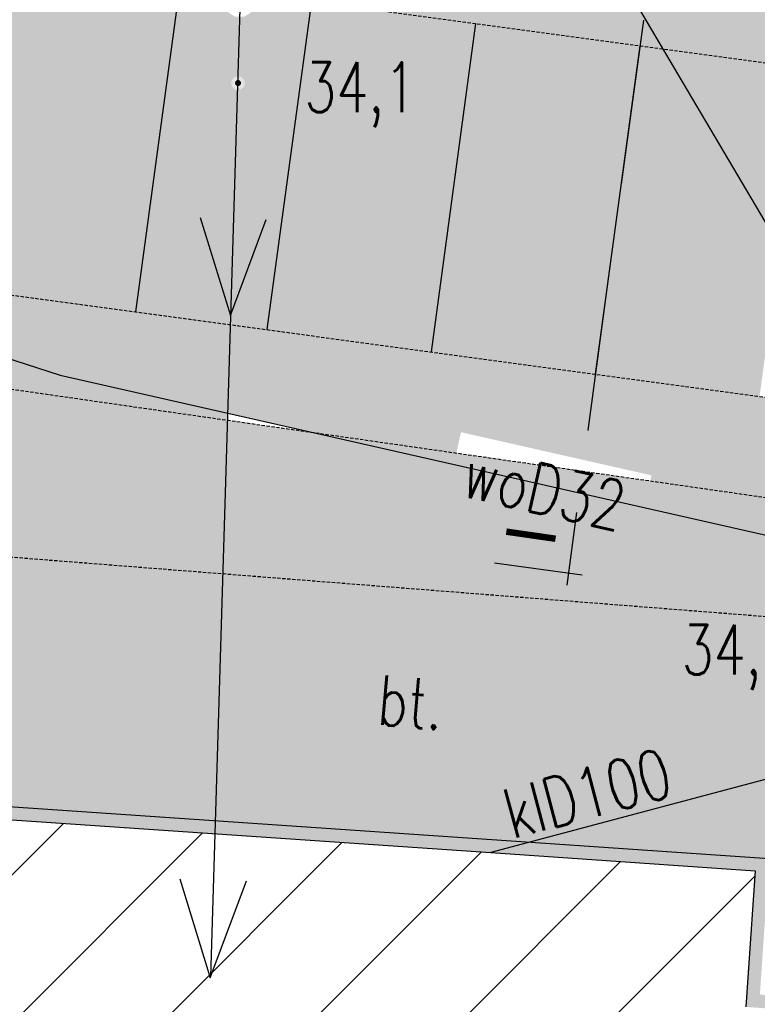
# Model space of a CAD drawing. Header units: inches. Extents: x 6268 to 12323, y 5221 to 42059.
# Tile 28 of 98: x 8872 to 9094, y 6962 to 7259. Entities that reach past the tile are written whole.
import ezdxf
from ezdxf.enums import TextEntityAlignment as Align

# ---------------------------------------------------------------- set-up
doc = ezdxf.new("R2010")
doc.units = ezdxf.units.IN
doc.header["$MEASUREMENT"] = 0
doc.linetypes.add('2', pattern=[1.5, 1, -0.5])
doc.linetypes.add('424', pattern=[1.5, 1, -0.5])
doc.layers.get('Defpoints').update_dxf_attribs({"lineweight": 9})
for name, color, linetype in [('218-kontur_uzytku_gruntowego', 7, 'Continuous'), ('312-budynek_ewidencyjny', 7, 'Continuous'), ('obszar_utwardzony', 7, 'Continuous'), ('obszar_utwardzony-Atr17', 7, 'Continuous'), ('pikieta_sztuczna-Atr2', 7, 'Continuous'), ('przewod_elektroenergetyczny_nis', 7, 'Continuous'), ('przewod_kanalizacyjny', 7, 'Continuous'), ('przewod_kanalizacyjny-Atr1', 7, 'Continuous'), ('przewod_wodociagowy', 7, 'Continuous'), ('przewod_wodociagowy-Atr1', 7, 'Continuous')]:
    doc.layers.add(name, color=color, linetype=linetype)
doc.styles.add('arial', font='arial.ttf', dxfattribs={"height": 1.7})
doc.styles.get("Standard").update_dxf_attribs({"font": 'txt.shx'})
doc.styles.add('STYL_ARIAL', font='simplex', dxfattribs={"width": 0.75, "oblique": 0.1})
doc.dimstyles.new('ISO-25', dxfattribs={"dimtxt": 13, "dimasz": 7, "dimexe": 1, "dimexo": 90, "dimgap": 2.5, "dimtad": 1, "dimdec": 0, "dimtxsty": 'Standard', "dimblk": 'ARCHTICK', "dimcen": 2.5, "dimdle": 8, "dimadec": 0, "dimazin": 0, "dimtfac": 1, "dimtdec": 0, "dimtmove": 1, "dimatfit": 3, "dimldrblk": 'ARCHTICK', "dimfxl": 2, "dimfxlon": 1, "dimarcsym": 0})

# ---------------------------------------------------------------- blocks, each defined once
blk = doc.blocks.new('801')
at = {"linetype": 'Continuous', "lineweight": 13}
h = blk.add_hatch(color=0, dxfattribs=at)
edge = h.paths.add_edge_path()
edge.add_arc((0, 0), 0.045, 0, 360)
blk = doc.blocks.new('_Oblique')
at = {"color": 0, "linetype": 'ByBlock', "lineweight": -2}
blk.add_line((-0.5, -0.5), (0.5, 0.5), dxfattribs=at)
blk = doc.blocks.new('*D1510')
at = {"color": 0, "lineweight": -2}
blk.add_line((8405.733862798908, 7092.220071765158), (8426.399618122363, 7244.535811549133), dxfattribs=at)
at = {"layer": 'Defpoints', "color": 0}
for p in [(8425.324055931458, 7236.608443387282), (9116.463000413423, 7142.836727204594), (9097.948369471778, 7006.375723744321)]:
    blk.add_point(p, dxfattribs=at)
at = {"color": 0, "lineweight": -2, "xscale": 15, "yscale": 15, "zscale": 15}
for p, rotation in [((8425.324055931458, 7236.608443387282), 82.27345600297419), ((8406.809424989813, 7100.147439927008), 262.2734560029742)]:
    blk.add_blockref('_Oblique', p, dxfattribs=dict(at, rotation=rotation))
at = {"color": 0, "insert": (8402.028692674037, 7170.282583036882), "char_height": 20, "attachment_point": 5, "rotation": 82.27345600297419}
blk.add_mtext('6,9', dxfattribs=at)
blk = doc.blocks.new('_ArchTick')
at = {"color": 0, "linetype": 'ByBlock', "const_width": 0.15}
blk.add_lwpolyline([(-0.5, -0.5), (0.5, 0.5)], dxfattribs=at)

msp = doc.modelspace()

# ---------------------------------------------------------------- hatches: boundary and pattern name
at = {"transparency": 33554585}
h = msp.add_hatch(color=6, dxfattribs=at)
h.set_gradient(color1=(248, 246, 176), color2=(248, 246, 176))
edge = h.paths.add_edge_path()
edge.add_arc((8859.2190480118, 7399.981647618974), 5.000000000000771, 174.8630249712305, 267.68957020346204, ccw=False)
edge.add_line((8854.239130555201, 7400.429332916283), (8782.276554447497, 7410.180359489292))
edge.add_line((8782.276554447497, 7410.180359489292), (8770.36014929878, 7322.35110738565))
edge.add_arc((8781.117015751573, 7283.824625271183), 39.99999999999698, -2.6147972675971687e-12, 105.6001094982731, ccw=False)
edge.add_line((8821.117015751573, 7283.824625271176), (8854.350597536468, 7279.315589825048))
edge.add_line((8854.350597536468, 7279.315589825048), (8859.017479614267, 7394.985712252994))
edge = h.paths.add_edge_path()
edge.add_line((8943.351056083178, 7388.339726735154), (8864.138370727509, 7399.087072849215))
edge.add_arc((8859.2190480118, 7399.981647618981), 5.000000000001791, 267.68957020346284, 349.69343467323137, ccw=False)
edge.add_line((8859.017479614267, 7394.985712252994), (8854.350597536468, 7279.315589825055))
edge.add_line((8854.350597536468, 7279.315589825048), (8934.678302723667, 7268.416961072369))
edge.add_line((8934.678302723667, 7268.416961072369), (8935.483048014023, 7269.34564761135))
edge.add_line((8935.483048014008, 7269.34564761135), (8938.54808751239, 7270.245662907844))
edge.add_line((8938.54808751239, 7270.245662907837), (8943.351056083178, 7388.339726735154))
h.paths.add_polyline_path([(9014.419048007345, 7337.981647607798), (9010.181116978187, 7345.044866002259), (8972.219048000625, 7350.181647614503), (8976.768196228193, 7383.805786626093), (8943.351056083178, 7388.339726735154), (8938.53956584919, 7270.036134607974), (8940.891048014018, 7269.34564761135), (8942.63076242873, 7267.337994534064), (9066.061735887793, 7250.591240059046)])
edge = h.paths.add_edge_path()
edge.add_line((9105.61234583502, 7366.324588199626), (9037.365269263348, 7375.584152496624))
edge.add_line((9037.365269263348, 7375.584152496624), (9032.819048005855, 7341.98164761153))
edge.add_line((9032.81904800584, 7341.981647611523), (9010.181116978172, 7345.044866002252))
edge.add_line((9010.181116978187, 7345.044866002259), (9014.419048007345, 7337.981647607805))
edge.add_line((9014.41904800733, 7337.981647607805), (9066.061735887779, 7250.591240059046))
edge.add_line((9066.061735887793, 7250.591240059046), (9374.174630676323, 7208.787381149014))
edge.add_arc((9374.87504801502, 7208.073647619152), 1.000000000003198, 30.086415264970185, 134.4604967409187, ccw=False)
edge.add_line((9375.740318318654, 7208.574953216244), (9455.306468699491, 7197.779649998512))
edge.add_line((9455.306468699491, 7197.779649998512), (9440.075534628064, 7085.520942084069))
edge.add_line((9440.07553462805, 7085.520942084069), (9459.027289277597, 7084.141117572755))
edge.add_line((9459.027289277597, 7084.141117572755), (9586.504141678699, 7284.661323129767))
edge.add_line((9586.504141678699, 7284.66132312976), (9586.617340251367, 7301.0632334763))
edge.add_line((9586.617340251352, 7301.0632334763), (9499.173493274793, 7312.406568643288))
edge.add_arc((9499.039048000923, 7311.415647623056), 1.000000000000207, 0, 82.27345600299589, ccw=False)
edge.add_arc((9499.039048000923, 7311.415647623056), 1, -180, 0, ccw=False)
edge.add_arc((9499.039048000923, 7311.415647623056), 1, 82.27345600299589, 180, ccw=False)
edge.add_line((9499.173493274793, 7312.406568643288), (9106.778720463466, 7365.964775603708))
edge.add_arc((9106.429048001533, 7366.901647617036), 0.9999999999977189, 215.2439823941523, 290.46728273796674, ccw=False)
edge = h.paths.add_edge_path(flags=0)
edge.add_arc((9058.119048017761, 7307.041647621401), 0.2000000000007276, 0, 360)
edge = h.paths.add_edge_path(flags=0)
edge.add_arc((9058.119048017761, 7307.041647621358), 0.5999999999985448, 0, 360)
edge = h.paths.add_edge_path(flags=0)
edge.add_arc((9058.119048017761, 7307.041647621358), 1, 0, 360)
edge = h.paths.add_edge_path(flags=16)
edge.add_arc((9058.119048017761, 7307.041647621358), 1.400000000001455, 0, 360)
edge = h.paths.add_edge_path(flags=16)
edge.add_arc((9058.119048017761, 7307.041647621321), 1.799999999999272, 0, 360)
edge = h.paths.add_edge_path(flags=0)
edge.add_arc((9259.059048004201, 7229.841647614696), 0.2000000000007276, 0, 360)
edge = h.paths.add_edge_path(flags=0)
edge.add_arc((9259.059048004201, 7229.841647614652), 0.5999999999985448, 0, 360)
edge = h.paths.add_edge_path(flags=0)
edge.add_arc((9259.059048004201, 7229.841647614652), 1, 0, 360)
edge = h.paths.add_edge_path(flags=16)
edge.add_arc((9259.059048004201, 7229.841647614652), 1.400000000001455, 0, 360)
edge = h.paths.add_edge_path(flags=16)
edge.add_arc((9259.059048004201, 7229.841647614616), 1.799999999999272, 0, 360)
edge = h.paths.add_edge_path(flags=0)
edge.add_arc((9322.899048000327, 7236.661647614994), 0.2000000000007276, 0, 360)
edge = h.paths.add_edge_path(flags=0)
edge.add_arc((9322.899048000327, 7236.66164761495), 0.5999999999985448, 0, 360)
edge = h.paths.add_edge_path(flags=0)
edge.add_arc((9322.899048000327, 7236.66164761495), 1, 0, 360)
edge = h.paths.add_edge_path(flags=16)
edge.add_arc((9322.899048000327, 7236.66164761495), 1.400000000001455, 0, 360)
edge = h.paths.add_edge_path(flags=16)
edge.add_arc((9322.899048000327, 7236.661647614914), 1.799999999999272, 0, 360)
edge = h.paths.add_edge_path(flags=16)
edge.add_arc((9449.97904800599, 7120.301647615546), 1, 0, 360)
edge = h.paths.add_edge_path(flags=0)
edge.add_arc((9563.979048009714, 7285.601647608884), 0.2000000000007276, 0, 360)
edge = h.paths.add_edge_path(flags=0)
edge.add_arc((9563.979048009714, 7285.601647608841), 0.5999999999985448, 0, 360)
edge = h.paths.add_edge_path(flags=0)
edge.add_arc((9563.979048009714, 7285.601647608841), 1, 0, 360)
edge = h.paths.add_edge_path(flags=16)
edge.add_arc((9563.979048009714, 7285.601647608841), 1.400000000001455, 0, 360)
edge = h.paths.add_edge_path(flags=16)
edge.add_arc((9563.979048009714, 7285.601647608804), 1.799999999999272, 0, 360)
edge = h.paths.add_edge_path()
edge.add_line((9586.419048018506, 7215.581647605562), (9586.579508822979, 7295.581647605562))
edge.add_line((9586.579508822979, 7295.581647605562), (9590.641485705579, 7291.169336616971))
edge.add_line((9590.641485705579, 7291.169336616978), (9459.027289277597, 7084.141117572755))
edge.add_line((9459.027289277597, 7084.141117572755), (9463.980838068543, 7083.426655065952))
edge.add_line((9463.980838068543, 7083.426655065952), (9463.793705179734, 7080.709377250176))
edge.add_line((9463.79370517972, 7080.709377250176), (9528.579048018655, 7075.301647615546))
edge.add_line((9528.579048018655, 7075.301647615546), (9517.997100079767, 6936.179621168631))
edge.add_line((9517.997100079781, 6936.179621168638), (9583.592379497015, 6931.69803767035))
edge.add_line((9583.592379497, 6931.69803767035), (9583.985823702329, 6937.456734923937))
edge.add_line((9583.985823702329, 6937.456734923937), (9584.563986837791, 7003.542533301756))
edge.add_line((9584.563986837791, 7003.542533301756), (9585.516797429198, 7112.451671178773))
edge.add_arc((9582.667048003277, 7114.483647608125), 3.499999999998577, 180, 324.5097299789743, ccw=False)
edge.add_arc((9582.667048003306, 7114.483647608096), 3.500000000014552, 34.4877713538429, 179.9999999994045, ccw=False)
edge.add_line((9585.551912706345, 7116.465453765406), (9586.419048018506, 7215.58164760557))
edge = h.paths.add_edge_path(flags=0)
edge.add_arc((9584.679048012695, 7215.781647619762), 0.2000000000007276, 0, 360)
edge = h.paths.add_edge_path(flags=0)
edge.add_arc((9584.679048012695, 7215.781647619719), 0.5999999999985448, 0, 360)
edge = h.paths.add_edge_path(flags=16)
edge.add_arc((9584.679048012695, 7215.781647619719), 1, 0, 360)
edge = h.paths.add_edge_path(flags=16)
edge.add_arc((9584.679048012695, 7215.781647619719), 1.400000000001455, 0, 360)
edge = h.paths.add_edge_path(flags=17)
edge.add_arc((9584.679048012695, 7215.781647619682), 1.799999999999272, 0, 360)
edge = h.paths.add_edge_path(flags=0)
edge.add_arc((9580.779048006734, 7019.341647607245), 0.2000000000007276, 0, 360)
edge = h.paths.add_edge_path(flags=0)
edge.add_arc((9580.779048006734, 7019.341647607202), 0.5999999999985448, 0, 360)
edge = h.paths.add_edge_path(flags=0)
edge.add_arc((9580.779048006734, 7019.341647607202), 1, 0, 360)
edge = h.paths.add_edge_path(flags=16)
edge.add_arc((9580.779048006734, 7019.341647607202), 1.400000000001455, 0, 360)
edge = h.paths.add_edge_path(flags=16)
edge.add_arc((9580.779048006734, 7019.341647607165), 1.799999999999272, 0, 360)
edge = h.paths.add_edge_path(flags=16)
edge.add_arc((9579.141048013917, 6964.527647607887), 3.5, 0, 360)
edge = h.paths.add_edge_path(flags=16)
edge.add_arc((9579.141048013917, 6964.527647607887), 3.150000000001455, 0, 360)
edge = h.paths.add_edge_path(flags=0)
edge.add_arc((9579.141048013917, 6964.527647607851), 2.799999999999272, 0, 360)
edge = h.paths.add_edge_path(flags=0)
edge.add_arc((9579.141048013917, 6964.527647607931), 2.450000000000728, 0, 360)
edge = h.paths.add_edge_path(flags=0)
edge.add_arc((9579.141048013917, 6964.527647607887), 2.099999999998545, 0, 360)
edge = h.paths.add_edge_path(flags=0)
edge.add_arc((9579.141048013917, 6964.527647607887), 1.75, 0, 360)
edge = h.paths.add_edge_path(flags=0)
edge.add_arc((9579.141048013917, 6964.527647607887), 1.400000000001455, 0, 360)
edge = h.paths.add_edge_path(flags=0)
edge.add_arc((9579.141048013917, 6964.527647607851), 1.049999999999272, 0, 360)
edge = h.paths.add_edge_path(flags=0)
edge.add_arc((9579.141048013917, 6964.527647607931), 0.7000000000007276, 0, 360)
h.paths.add_polyline_path([(9528.579048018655, 7075.301647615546), (9463.79370517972, 7080.709377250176), (9459.157386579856, 7013.387348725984), (9458.537831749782, 7004.957961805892), (9488.186270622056, 7002.349231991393), (9487.694279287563, 6995.148136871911), (9484.341555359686, 6946.075557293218), (9486.548979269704, 6938.32821144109), (9517.997100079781, 6936.179621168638)])
h.paths.add_polyline_path([(8821.573286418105, 7314.911161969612), (8834.33008196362, 7315.47046612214), (8850.463524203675, 7315.91288570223), (8809.668646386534, 7314.633788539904)], flags=16)
h.paths.add_polyline_path([(8868.078762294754, 7267.648219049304), (8906.471619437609, 7267.648219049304), (8906.471619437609, 7294.433933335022), (8868.078762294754, 7294.433933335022)])
h.paths.add_polyline_path([(8994.3749469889, 7334.313920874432), (9021.361963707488, 7288.657728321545), (9040.731257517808, 7300.106765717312), (9013.74424079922, 7345.762958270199)], flags=16)
h.paths.add_polyline_path([(9308.549185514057, 7235.512332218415), (9321.371190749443, 7272.268690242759), (9293.04519007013, 7282.149868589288), (9280.223184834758, 7245.393510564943)], flags=16)
h.paths.add_polyline_path([(9061.054762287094, 7284.670219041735), (9104.26904800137, 7284.670219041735), (9104.26904800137, 7311.455933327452), (9061.054762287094, 7311.455933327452)], flags=16)
h.paths.add_polyline_path([(9211.586762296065, 7236.822219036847), (9254.80104801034, 7236.822219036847), (9254.80104801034, 7263.607933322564), (9211.586762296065, 7263.607933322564)], flags=16)
h.paths.add_polyline_path([(9326.94076229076, 7231.58421904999), (9365.333619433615, 7231.58421904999), (9365.333619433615, 7258.369933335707), (9326.94076229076, 7258.369933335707)], flags=16)
h.paths.add_polyline_path([(9519.996762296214, 7256.022219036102), (9563.21104801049, 7256.022219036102), (9563.21104801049, 7282.807933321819), (9519.996762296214, 7282.807933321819)], flags=16)
h.paths.add_polyline_path([(9429.27276229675, 7143.942219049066), (9472.487048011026, 7143.942219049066), (9472.487048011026, 7170.727933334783), (9429.27276229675, 7170.727933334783)], flags=17)
h.paths.add_polyline_path([(9527.775002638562, 7172.097356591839), (9547.31909485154, 7202.839335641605), (9528.331401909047, 7214.910686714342), (9508.787309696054, 7184.168707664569)], flags=16)
h.paths.add_polyline_path([(9504.580762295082, 7076.698219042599), (9555.830762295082, 7076.698219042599), (9555.830762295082, 7103.483933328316), (9504.580762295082, 7103.483933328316)], flags=16)
h.paths.add_polyline_path([(9529.210762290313, 7000.118219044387), (9572.425048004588, 7000.118219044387), (9572.425048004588, 7026.903933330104), (9529.210762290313, 7026.903933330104)], flags=16)
h = msp.add_hatch(color=1, dxfattribs=at)
h.set_gradient(color1=(228, 162, 119), color2=(228, 162, 119))
h.paths.add_polyline_path([(8854.350597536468, 7279.315589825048), (8821.117015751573, 7283.824625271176), (8807.672488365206, 7184.732523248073), (8850.30115065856, 7178.948790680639)])
h.paths.add_polyline_path([(8870.663066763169, 7277.102361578), (8854.350597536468, 7279.315589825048), (8850.30115065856, 7178.948790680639), (8857.218539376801, 7178.010259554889)])
h.paths.add_polyline_path([(8920.20911777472, 7270.380097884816), (8870.663066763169, 7277.102361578), (8857.218539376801, 7178.010259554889), (8906.764590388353, 7171.287995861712)])
h.paths.add_polyline_path([(8911.67904801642, 7265.401647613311, -1), (8915.67904801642, 7265.401647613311, -1)], flags=16)
h.paths.add_polyline_path([(8911.879048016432, 7265.401647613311, -1), (8915.479048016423, 7265.401647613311, -1)], flags=0)
h.paths.add_polyline_path([(8912.079048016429, 7265.401647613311, -1), (8915.279048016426, 7265.401647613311, -1)], flags=0)
h.paths.add_polyline_path([(8912.279048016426, 7265.401647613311, -1), (8915.079048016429, 7265.401647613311, -1)], flags=0)
h.paths.add_polyline_path([(8912.479048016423, 7265.401647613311, -1), (8914.879048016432, 7265.401647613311, -1)], flags=0)
h.paths.add_polyline_path([(8912.67904801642, 7265.401647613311, -1), (8914.67904801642, 7265.401647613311, -1)], flags=0)
h.paths.add_polyline_path([(8912.879048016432, 7265.401647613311, -1), (8914.479048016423, 7265.401647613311, -1)], flags=0)
h.paths.add_polyline_path([(8913.079048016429, 7265.401647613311, -1), (8914.279048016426, 7265.401647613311, -1)], flags=0)
h.paths.add_polyline_path([(8913.279048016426, 7265.401647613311, -1), (8914.079048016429, 7265.401647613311, -1)], flags=0)
h.paths.add_polyline_path([(8913.479048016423, 7265.401647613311, -1), (8913.879048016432, 7265.401647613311, -1)], flags=0)
h.paths.add_polyline_path([(9009.392009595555, 7258.280023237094), (8959.84595858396, 7265.002286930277), (8946.401431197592, 7165.910184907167), (8995.947482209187, 7159.187921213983)])
h.paths.add_polyline_path([(9058.938060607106, 7251.557759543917), (9009.392009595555, 7258.280023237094), (8995.947482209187, 7159.187921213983), (9045.493533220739, 7152.465657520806)])
h.paths.add_polyline_path([(9066.061735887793, 7250.591240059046), (9058.938060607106, 7251.557759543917), (9045.493533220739, 7152.465657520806), (9095.039584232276, 7145.74339382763), (9101.197953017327, 7191.133290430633)])
h.paths.add_polyline_path([(9158.030162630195, 7238.113232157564), (9108.484111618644, 7244.835495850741), (9101.197953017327, 7191.133290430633), (9130.895602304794, 7140.878553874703), (9144.585635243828, 7139.021130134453)])
h.paths.add_polyline_path([(9108.484111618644, 7244.835495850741), (9066.061735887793, 7250.591240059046), (9101.197953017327, 7191.133290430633)])
h.paths.add_polyline_path([(9099.979048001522, 7214.221647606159, -1), (9100.37904800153, 7214.221647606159, -1)], flags=0)
h.paths.add_polyline_path([(9099.579048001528, 7214.221647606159, -1), (9100.779048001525, 7214.221647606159, -1)], flags=0)
h.paths.add_polyline_path([(9099.179048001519, 7214.221647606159, -1), (9101.179048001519, 7214.221647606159, -1)], flags=16)
h.paths.add_polyline_path([(9098.779048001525, 7214.221647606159, -1), (9101.579048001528, 7214.221647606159, -1)], flags=0)
h.paths.add_polyline_path([(9098.37904800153, 7214.221647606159, -1), (9101.979048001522, 7214.221647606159, -1)], flags=16)
h.paths.add_polyline_path([(9207.576213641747, 7231.390968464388), (9158.030162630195, 7238.113232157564), (9144.585635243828, 7139.021130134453), (9194.13168625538, 7132.298866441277)])
h.paths.add_polyline_path([(9257.122264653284, 7224.668704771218), (9207.576213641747, 7231.390968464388), (9194.13168625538, 7132.298866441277), (9243.677737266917, 7125.5766027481)])
h.paths.add_polyline_path([(9306.668315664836, 7217.946441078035), (9258.901308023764, 7224.427329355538), (9255.97280506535, 7123.908443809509), (9293.223788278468, 7118.854339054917)])
h.paths.add_polyline_path([(9356.214366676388, 7211.224177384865), (9306.668315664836, 7217.946441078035), (9293.223788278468, 7118.854339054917), (9342.76983929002, 7112.13207536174)])
h.paths.add_polyline_path([(9340.119048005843, 7130.76164761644, -1), (9340.519048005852, 7130.76164761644, -1)], flags=0)
h.paths.add_polyline_path([(9339.719048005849, 7130.76164761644, -1), (9340.919048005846, 7130.76164761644, -1)], flags=0)
h.paths.add_polyline_path([(9339.31904800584, 7130.76164761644, -1), (9341.31904800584, 7130.76164761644, -1)], flags=0)
h.paths.add_polyline_path([(9338.919048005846, 7130.76164761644, -1), (9341.719048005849, 7130.76164761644, -1)], flags=0)
h.paths.add_polyline_path([(9338.519048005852, 7130.76164761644, -1), (9342.119048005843, 7130.76164761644, -1)], flags=16)
h.paths.add_polyline_path([(9258.901308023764, 7224.427329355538), (9257.122264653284, 7224.668704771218), (9243.677737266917, 7125.5766027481), (9255.97280506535, 7123.908443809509)])
h.paths.add_polyline_path([(9405.760417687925, 7204.501913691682), (9375.740318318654, 7208.574953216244, -0.1320361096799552), (9375.87504801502, 7208.073647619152, -0.976660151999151), (9373.876163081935, 7208.026436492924), (9373.342219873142, 7207.270111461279), (9370.435610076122, 7209.294680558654), (9356.214366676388, 7211.224177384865), (9344.039116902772, 7121.487211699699), (9348.080573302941, 7111.411530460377), (9392.315890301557, 7105.409811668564)])
h.paths.add_polyline_path([(9378.691048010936, 7180.329647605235, -1), (9380.691048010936, 7180.329647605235, -1)], flags=16)
h.paths.add_polyline_path([(9455.306468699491, 7197.779649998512), (9405.760417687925, 7204.501913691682), (9392.315890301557, 7105.409811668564), (9441.861941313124, 7098.687547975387), (9442.974460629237, 7106.887306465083, -0.0991760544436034), (9440.350386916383, 7108.616740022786), (9443.564170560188, 7111.233728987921)])
h.paths.add_polyline_path([(9405.215048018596, 7148.103647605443, -1), (9403.215048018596, 7148.103647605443, -1)], flags=16)
h.paths.add_polyline_path([(9443.659048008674, 7142.781647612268, -1), (9444.059048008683, 7142.781647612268, -1)], flags=0)
h.paths.add_polyline_path([(9443.25904800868, 7142.781647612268, -1), (9444.459048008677, 7142.781647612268, -1)], flags=0)
h.paths.add_polyline_path([(9442.859048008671, 7142.781647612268, -1), (9444.859048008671, 7142.781647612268, -1)], flags=0)
h.paths.add_polyline_path([(9442.459048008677, 7142.781647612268, -1), (9445.25904800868, 7142.781647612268, -1)], flags=0)
h.paths.add_polyline_path([(9442.059048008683, 7142.781647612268, -1), (9445.659048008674, 7142.781647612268, -1)], flags=16)
h.paths.add_polyline_path([(8800.156762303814, 7179.840219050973), (8838.549619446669, 7179.840219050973), (8838.549619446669, 7206.625933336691), (8800.156762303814, 7206.625933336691)], flags=9)
h.paths.add_polyline_path([(8868.078762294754, 7267.648219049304), (8906.471619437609, 7267.648219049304), (8906.471619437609, 7294.433933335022), (8868.078762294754, 7294.433933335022)], flags=9)
h.paths.add_polyline_path([(8953.234762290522, 7224.250219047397), (8991.627619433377, 7224.250219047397), (8991.627619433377, 7251.035933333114), (8953.234762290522, 7251.035933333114)], flags=25)
h.paths.add_polyline_path([(9109.414762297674, 7212.010219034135), (9152.62904801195, 7212.010219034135), (9152.62904801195, 7238.795933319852), (9109.414762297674, 7238.795933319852)], flags=24)
h.paths.add_polyline_path([(9094.415966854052, 7179.730558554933), (9124.396228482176, 7128.998315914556), (9143.766721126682, 7140.445324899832), (9113.786459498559, 7191.17756754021)], flags=9)
h.paths.add_polyline_path([(9149.27800038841, 7155.736599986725), (9244.516095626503, 7155.736599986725), (9244.516095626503, 7201.450885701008), (9149.27800038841, 7201.450885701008)], flags=9)
h.paths.add_polyline_path([(9190.552762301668, 7107.07021904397), (9242.874190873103, 7107.07021904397), (9242.874190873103, 7133.855933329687), (9190.552762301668, 7133.855933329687)], flags=9)
h.paths.add_polyline_path([(9277.933048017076, 7145.524314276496), (9304.361619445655, 7145.524314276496), (9304.361619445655, 7175.524314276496), (9277.933048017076, 7175.524314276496)], flags=24)
h.paths.add_polyline_path([(9342.792762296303, 7114.690219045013), (9386.007048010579, 7114.690219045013), (9386.007048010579, 7141.47593333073), (9342.792762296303, 7141.47593333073)], flags=9)
h.paths.add_polyline_path([(9429.27276229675, 7143.942219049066), (9472.487048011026, 7143.942219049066), (9472.487048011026, 7170.727933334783), (9429.27276229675, 7170.727933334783)], flags=9)
h = msp.add_hatch(color=1, dxfattribs=at)
h.set_gradient(color1=(88, 186, 72), color2=(88, 186, 72), tint=1)
h.paths.add_polyline_path([(8959.84595858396, 7265.002286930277), (8942.719441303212, 7267.325962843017), (8943.137048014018, 7264.427647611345), (8941.965048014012, 7261.865647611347), (8939.595048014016, 7260.341647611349), (8936.77904801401, 7260.341647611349), (8934.409048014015, 7261.865647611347), (8933.237048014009, 7264.427647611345), (8933.63904801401, 7267.217647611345), (8934.678302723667, 7268.416961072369), (8920.20911777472, 7270.380097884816), (8906.764590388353, 7171.287995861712), (8946.401431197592, 7165.910184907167)])
h.paths.add_polyline_path([(8937.4990480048, 7240.321647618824, -1), (8937.899048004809, 7240.321647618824, -1)], flags=0)
h.paths.add_polyline_path([(8937.299048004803, 7240.321647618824, -1), (8938.099048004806, 7240.321647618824, -1)], flags=0)
h.paths.add_polyline_path([(8937.099048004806, 7240.321647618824, -1), (8938.299048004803, 7240.321647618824, -1)], flags=0)
h.paths.add_polyline_path([(8936.899048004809, 7240.321647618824, -1), (8938.4990480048, 7240.321647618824, -1)], flags=0)
h.paths.add_polyline_path([(8936.699048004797, 7240.321647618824, -1), (8938.699048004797, 7240.321647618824, -1)], flags=0)
h.paths.add_polyline_path([(8936.4990480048, 7240.321647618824, -1), (8938.899048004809, 7240.321647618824, -1)], flags=0)
h.paths.add_polyline_path([(8936.299048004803, 7240.321647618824, -1), (8939.099048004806, 7240.321647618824, -1)], flags=0)
h.paths.add_polyline_path([(8936.099048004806, 7240.321647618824, -1), (8939.299048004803, 7240.321647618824, -1)], flags=0)
h.paths.add_polyline_path([(8935.899048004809, 7240.321647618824, -1), (8939.4990480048, 7240.321647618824, -1)], flags=0)
h.paths.add_polyline_path([(8935.699048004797, 7240.321647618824, -1), (8939.699048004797, 7240.321647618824, -1)], flags=16)
h = msp.add_hatch(color=1, dxfattribs=at)
h.set_gradient(color1=(199, 200, 202), color2=(199, 200, 202))
h.paths.add_polyline_path([(8890.877261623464, 6581.107287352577), (8908.540726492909, 6579.900498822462), (8915.053048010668, 6598.381647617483), (8915.235084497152, 6597.793711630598), (8915.615931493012, 6609.487385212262), (8892.922152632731, 6611.03785066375), (8895.597736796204, 6650.199713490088), (8877.454048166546, 6655.388389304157), (8841.991880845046, 6657.811226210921), (8832.80510480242, 6523.346660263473), (8885.951716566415, 6509.013304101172)])
h.paths.add_polyline_path([(8849.543663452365, 6604.678321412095), (8868.836242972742, 6622.179096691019), (8886.337018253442, 6602.886517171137)], flags=16)
h.paths.add_polyline_path([(9044.365855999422, 6600.691040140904), (8915.615931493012, 6609.487385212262), (8915.235084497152, 6597.793711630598), (8921.039568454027, 6579.046563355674), (9036.397007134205, 6571.165208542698)])
h.paths.add_polyline_path([(9138.62631845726, 6580.150404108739), (9074.693900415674, 6598.618992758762), (9044.365855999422, 6600.691040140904), (9036.397007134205, 6571.165208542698), (9128.896518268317, 6564.84553401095)])
edge = h.paths.add_edge_path(flags=0)
edge.add_arc((9051.359048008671, 6597.201647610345), 0.2000000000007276, 0, 360)
edge = h.paths.add_edge_path(flags=0)
edge.add_arc((9051.359048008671, 6597.201647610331), 0.5999999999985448, 0, 360)
edge = h.paths.add_edge_path(flags=0)
edge.add_arc((9051.359048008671, 6597.201647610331), 1, 0, 360)
edge = h.paths.add_edge_path(flags=16)
edge.add_arc((9051.359048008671, 6597.201647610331), 1.400000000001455, 0, 360)
edge = h.paths.add_edge_path(flags=16)
edge.add_arc((9051.359048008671, 6597.201647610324), 1.799999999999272, 0, 360)
h.paths.add_polyline_path([(9147.217412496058, 6593.664101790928), (9090.201987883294, 6597.559462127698), (9091.849198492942, 6593.663226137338), (9138.62631845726, 6580.150404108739)])
h.paths.add_polyline_path([(9138.62631845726, 6580.150404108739), (9128.896518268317, 6564.84553401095), (9203.74889338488, 6559.731532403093), (9195.997478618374, 6446.275994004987), (9206.144198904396, 6440.641512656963), (9249.191043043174, 6432.629872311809), (9256.934834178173, 6545.973825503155)])
h.paths.add_polyline_path([(9277.626330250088, 6584.754412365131), (9277.626314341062, 6584.754179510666), (9187.835635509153, 6590.888834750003), (9147.2173165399, 6593.663950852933), (9138.62631845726, 6580.150404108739), (9175.731311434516, 6569.431634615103), (9181.792537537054, 6567.680687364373), (9187.920583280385, 6565.910437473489), (9256.934834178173, 6545.973825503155), (9257.623302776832, 6556.050769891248), (9414.990386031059, 6545.299267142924), (9416.690549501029, 6575.253382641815)])
h.paths.add_polyline_path([(9482.31184790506, 6916.367480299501), (9452.62113044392, 6921.993623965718), (9431.737045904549, 6616.316257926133), (9428.874217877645, 6574.420980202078), (9416.690549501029, 6575.253382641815), (9414.990386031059, 6545.299267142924), (9456.764827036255, 6542.445188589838)])
h.paths.add_polyline_path([(9484.341555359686, 6946.075557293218), (9479.889842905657, 6961.699631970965), (9473.22184184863, 6960.850864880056), (9454.222378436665, 6945.992301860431), (9453.85194131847, 6940.562171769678), (9453.89043546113, 6940.559520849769), (9452.653745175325, 6922.471001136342), (9452.621129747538, 6921.993624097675), (9482.31184790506, 6916.367480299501)])
h.paths.add_polyline_path([(9488.186270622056, 7002.349231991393), (9467.909826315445, 7003.745625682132), (9476.582264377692, 6973.308165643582), (9477.605048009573, 6974.419647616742), (9481.94904800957, 6976.76964761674), (9486.490361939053, 6977.526844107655)])
h.paths.add_polyline_path([(9467.909826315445, 7003.745625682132), (9410.433785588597, 7007.703872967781), (9392.118556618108, 6978.894144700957), (9456.166003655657, 6974.483339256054), (9455.695178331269, 6967.581647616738), (9465.419048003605, 6967.581647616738), (9472.254028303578, 6965.984689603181), (9472.277048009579, 6966.263647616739), (9474.261048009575, 6970.785647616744), (9476.582264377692, 6973.308165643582)])
h.paths.add_polyline_path([(9410.433785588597, 7007.703872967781), (9350.542902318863, 7011.828425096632), (9355.102585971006, 7079.979700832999), (9325.456458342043, 7084.206239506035), (9316.216599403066, 6950.041302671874), (9342.8299327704, 6948.208191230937), (9346.145685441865, 6947.979796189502), (9348.481702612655, 6981.899317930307), (9392.118556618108, 6978.894144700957)])
h.paths.add_polyline_path([(9357.350651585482, 7002.590865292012), (9337.763584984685, 6985.420321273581), (9320.59304096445, 7005.00738787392)], flags=16)
h.paths.add_polyline_path([(9356.00536049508, 7091.146478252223), (9255.359048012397, 7102.841647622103), (9234.459048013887, 7106.981647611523), (9236.129237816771, 7101.810399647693), (9356.039202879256, 7091.639393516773)])
h.paths.add_polyline_path([(9348.080573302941, 7111.411530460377), (9255.97280506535, 7123.908443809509), (9255.359048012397, 7102.841647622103), (9356.00536049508, 7091.146478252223), (9356.035213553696, 7091.57996193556)])
h.paths.add_polyline_path([(9441.861941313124, 7098.687547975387), (9348.080573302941, 7111.411530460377), (9356.000994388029, 7091.665273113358), (9356.03930665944, 7091.639385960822), (9440.07553462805, 7085.520942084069)])
h.paths.add_polyline_path([(9135.156739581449, 7110.025550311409), (9150.345762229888, 7107.964748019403), (9130.895602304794, 7140.878553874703), (8935.450085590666, 7167.396031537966), (8934.648191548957, 7140.708854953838), (8960.243206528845, 7134.908908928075), (9105.362972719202, 7114.067881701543), (9104.552751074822, 7102.207714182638), (9134.16427033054, 7095.497610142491)])
edge = h.paths.add_edge_path()
edge.add_arc((9128.499048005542, 7076.801647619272), 1.999999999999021, 175.4982580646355, 265.26123707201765, ccw=False)
edge.add_line((9126.505218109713, 7076.958626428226), (9102.954540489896, 7078.812825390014))
edge.add_line((9102.954540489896, 7078.812825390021), (9099.683874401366, 7030.936237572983))
edge.add_line((9099.683874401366, 7030.936237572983), (9128.140596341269, 7038.517735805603))
edge.add_line((9128.140596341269, 7038.517735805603), (9125.339048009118, 7038.681647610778))
edge.add_line((9125.339048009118, 7038.681647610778), (9128.333822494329, 7074.80848417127))
h.paths.add_polyline_path([(9130.263233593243, 7038.393545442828), (9128.140596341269, 7038.517735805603), (9099.683874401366, 7030.936237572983), (9098.005766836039, 7006.371802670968), (9127.936002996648, 7004.32713297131)])
h.paths.add_polyline_path([(9255.97280506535, 7123.908443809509), (9130.895602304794, 7140.878553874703), (9150.345762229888, 7107.964748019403), (9355.249026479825, 7080.164070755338), (9356.00536049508, 7091.146478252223), (9255.359048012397, 7102.841647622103)])
edge = h.paths.add_edge_path(flags=0)
edge.add_arc((9234.459048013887, 7106.981647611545), 0.2000000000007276, 0, 360)
edge = h.paths.add_edge_path(flags=0)
edge.add_arc((9234.459048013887, 7106.981647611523), 0.5999999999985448, 0, 360)
edge = h.paths.add_edge_path(flags=0)
edge.add_arc((9234.459048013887, 7106.981647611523), 1, 0, 360)
edge = h.paths.add_edge_path(flags=16)
edge.add_arc((9234.459048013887, 7106.981647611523), 1.400000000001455, 0, 360)
edge = h.paths.add_edge_path(flags=16)
edge.add_arc((9234.459048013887, 7106.981647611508), 1.799999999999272, 0, 360)
h.paths.add_polyline_path([(8935.450085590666, 7167.396031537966), (8850.30115065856, 7178.948790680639), (8849.668814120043, 7163.276133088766), (8884.019048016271, 7152.181647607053), (8934.648191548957, 7140.708854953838)])
h.paths.add_polyline_path([(8837.90466238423, 7152.478265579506), (8849.167896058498, 7150.860723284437), (8849.668814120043, 7163.276133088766), (8806.646630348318, 7177.171496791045), (8803.957777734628, 7157.353466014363), (8808.12689826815, 7156.754727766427), (8806.037885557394, 7126.178006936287), (8807.919048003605, 7102.041647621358), (8834.316820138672, 7099.963290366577)])
h.paths.add_polyline_path([(8834.316820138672, 7099.963290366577), (8807.919048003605, 7102.041647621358), (8804.401432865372, 7102.225372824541), (8802.661566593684, 7076.759081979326), (8832.597044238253, 7074.791060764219)])
h.paths.add_polyline_path([(8755.219048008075, 7193.781647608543), (8755.619048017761, 7197.781647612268), (8753.955720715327, 7197.904617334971), (8749.514679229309, 7165.17218105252), (8803.604144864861, 7157.404252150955), (8801.94515724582, 7178.689984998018)])
h.paths.add_polyline_path([(8788.35829894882, 7228.32768691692), (8759.502977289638, 7232.242692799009), (8755.662618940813, 7198.168240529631), (8783.947245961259, 7195.81627910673)])
h.paths.add_polyline_path([(8832.365959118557, 7071.408685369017), (8814.523209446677, 7055.767256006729), (8802.188694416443, 7069.837687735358), (8799.247237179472, 7026.783800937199), (8829.177466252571, 7024.7389567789)])
h.paths.add_polyline_path([(8849.668814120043, 7163.276133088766), (8849.167896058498, 7150.860723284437), (8934.584638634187, 7138.593802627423), (8934.648191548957, 7140.708854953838), (8884.019048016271, 7152.181647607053)])
h.paths.add_polyline_path([(8850.30115065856, 7178.948790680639), (8807.672488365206, 7184.732523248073), (8806.646630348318, 7177.171496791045), (8849.668814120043, 7163.276133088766)])
h.paths.add_polyline_path([(8872.856762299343, 6507.678219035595), (8927.321048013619, 6507.678219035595), (8927.321048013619, 6534.463933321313), (8872.856762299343, 6534.463933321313)])
h.paths.add_polyline_path([(9045.521265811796, 6554.125759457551), (9051.384133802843, 6575.848484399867), (9029.661408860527, 6581.711352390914), (9023.79854086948, 6559.988627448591)])
h.paths.add_polyline_path([(9056.234762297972, 6586.460219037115), (9109.627619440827, 6586.460219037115), (9109.627619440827, 6613.245933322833), (9056.234762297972, 6613.245933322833)])
h.paths.add_polyline_path([(9239.174821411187, 6424.776340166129), (9289.882985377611, 6411.177365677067), (9295.711117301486, 6432.909435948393), (9245.002953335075, 6446.508410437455)])
h.paths.add_polyline_path([(9179.626821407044, 6439.842340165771), (9230.334985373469, 6426.24336567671), (9236.163117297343, 6447.975435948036), (9185.454953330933, 6461.574410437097)])
h.paths.add_polyline_path([(9230.35600038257, 6524.914600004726), (9325.594095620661, 6524.914600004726), (9325.594095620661, 6570.628885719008), (9230.35600038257, 6570.628885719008)])
h.paths.add_polyline_path([(9446.409048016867, 6714.073647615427), (9472.659048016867, 6714.073647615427), (9472.659048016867, 6736.573647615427), (9446.409048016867, 6736.573647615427)], flags=16)
h.paths.add_polyline_path([(9425.686432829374, 6512.530077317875), (9429.026230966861, 6571.363930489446), (9406.562396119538, 6572.639126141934), (9403.22259798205, 6513.805272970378)])
h.paths.add_polyline_path([(9412.209048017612, 6969.825647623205), (9464.173333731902, 6969.825647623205), (9464.173333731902, 6992.325647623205), (9412.209048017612, 6992.325647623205)], flags=17)
h.paths.add_polyline_path([(9333.225330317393, 7008.931572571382), (9359.376794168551, 7006.659252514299), (9361.324497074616, 7029.074792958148), (9335.173033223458, 7031.347113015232)], flags=16)
h.paths.add_polyline_path([(9340.293580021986, 6943.052185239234), (9392.90480371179, 6949.748910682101), (9390.063768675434, 6972.068823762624), (9337.45254498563, 6965.372098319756)])
h.paths.add_polyline_path([(9094.415966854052, 7179.730558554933), (9124.396228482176, 7128.998315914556), (9143.766721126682, 7140.445324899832), (9113.786459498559, 7191.17756754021)])
h.paths.add_polyline_path([(8999.999304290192, 7113.018698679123), (9057.470517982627, 7099.994255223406), (9062.44348730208, 7121.937809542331), (9004.972273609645, 7134.962252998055)], flags=17)
h.paths.add_polyline_path([(9067.070762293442, 7054.516219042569), (9120.999333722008, 7054.516219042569), (9120.999333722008, 7081.301933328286), (9067.070762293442, 7081.301933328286)])
h.paths.add_polyline_path([(9120.42586275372, 7038.27564204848), (9168.57947002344, 7051.058632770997), (9162.80650647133, 7072.805423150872), (9114.65289920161, 7060.022432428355)])
h.paths.add_polyline_path([(9116.309048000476, 7008.225647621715), (9168.809048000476, 7008.225647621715), (9168.809048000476, 7030.725647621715), (9116.309048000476, 7030.725647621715)])
h.paths.add_polyline_path([(9190.552762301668, 7107.07021904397), (9242.874190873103, 7107.07021904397), (9241.785704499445, 7125.833308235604), (9190.552762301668, 7133.855933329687)], flags=16)
h.paths.add_polyline_path([(9154.454946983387, 7106.469920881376), (9179.806386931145, 7063.580770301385), (9199.175680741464, 7075.029807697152), (9173.824240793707, 7117.918958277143)])
h.paths.add_polyline_path([(8752.73304800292, 7151.713647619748), (8791.6616194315, 7151.713647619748), (8791.6616194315, 7181.713647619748), (8752.73304800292, 7181.713647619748)])
h.paths.add_polyline_path([(8739.024762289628, 7199.438219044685), (8782.239048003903, 7199.438219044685), (8782.239048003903, 7226.223933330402), (8739.024762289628, 7226.223933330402)])
h.paths.add_polyline_path([(8802.58733032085, 7054.235572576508), (8828.738794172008, 7051.963252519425), (8830.686497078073, 7074.378792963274), (8804.535033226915, 7076.651113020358)])
h = msp.add_hatch(color=6, dxfattribs=at)
h.set_gradient(color1=(88, 186, 72), color2=(88, 186, 72))
h.paths.add_polyline_path([(8847.073840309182, 7098.958900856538), (8834.316820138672, 7099.963290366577), (8829.177466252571, 7024.7389567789), (8844.03836309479, 7023.723654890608)])
h.paths.add_polyline_path([(8849.167896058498, 7150.860723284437), (8837.90466238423, 7152.478265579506), (8834.316820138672, 7099.963290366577), (8847.073840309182, 7098.958900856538)])
h.paths.add_polyline_path([(8933.189963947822, 7092.178780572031), (8934.584638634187, 7138.593802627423), (8849.167896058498, 7150.860723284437), (8847.073840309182, 7098.958900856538)])
h.paths.add_polyline_path([(8847.073840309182, 7098.958900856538), (8844.03836309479, 7023.723654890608), (8930.95460107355, 7017.785505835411), (8933.189963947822, 7092.178780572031)])
h.paths.add_polyline_path([(9102.954540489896, 7078.812825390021), (9104.552751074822, 7102.207714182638), (8960.243206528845, 7134.908908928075), (8934.584638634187, 7138.593802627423), (8933.189963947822, 7092.178780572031)])
h.paths.add_polyline_path([(8930.95460107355, 7017.785505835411), (9014.255693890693, 7012.094344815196), (9025.960094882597, 7011.294597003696), (9099.683874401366, 7030.936237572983), (9102.954540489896, 7078.812825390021), (8933.189963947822, 7092.178780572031)])
h.paths.add_polyline_path([(9099.683874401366, 7030.936237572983), (9025.960094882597, 7011.294597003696), (9097.948369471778, 7006.375723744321), (9098.005766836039, 7006.371802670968)])
h.paths.add_polyline_path([(8960.243206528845, 7134.908908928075), (9104.552751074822, 7102.207714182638), (9105.362972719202, 7114.067881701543)])
h.paths.add_polyline_path([(8999.999304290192, 7113.018698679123), (9057.470517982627, 7099.994255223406), (9062.44348730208, 7121.937809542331), (9004.972273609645, 7134.962252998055)], flags=24)
h.paths.add_polyline_path([(8975.325330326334, 7043.885572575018), (9001.476794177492, 7041.613252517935), (9003.424497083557, 7064.028792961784), (8977.273033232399, 7066.301113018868)], flags=24)
h.paths.add_polyline_path([(9067.070762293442, 7054.516219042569), (9120.999333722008, 7054.516219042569), (9120.999333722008, 7081.301933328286), (9067.070762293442, 7081.301933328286)], flags=9)
h.paths.add_polyline_path([(9017.643806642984, 7007.601426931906), (9074.58594058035, 7022.772778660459), (9068.793242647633, 7044.51432070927), (9011.851108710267, 7029.342968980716)], flags=9)
at = {"transparency": 33554687}
h = msp.add_hatch(color=6, dxfattribs=at)
h.set_gradient(color2=(0, 0, 0))
h.paths.add_polyline_path([(8844.03836309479, 7023.723654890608), (8733.965679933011, 7031.243860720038), (8733.655056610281, 7027.255758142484), (8843.877045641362, 7019.725351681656)])
h.paths.add_polyline_path([(8844.03836309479, 7023.723654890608), (8843.877045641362, 7019.725351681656), (8930.834376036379, 7013.784395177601), (8930.95460107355, 7017.785505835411)])
h.paths.add_polyline_path([(8930.95460107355, 7017.785505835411), (8930.834376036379, 7013.784395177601), (9013.98304800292, 7008.103647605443), (9025.960094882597, 7011.294597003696), (9014.255693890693, 7012.094344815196)])
h.paths.add_polyline_path([(9097.948369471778, 7006.375723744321), (9025.960094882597, 7011.294597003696), (9013.98304800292, 7008.103647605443), (9093.685048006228, 7002.65764761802), (9090.877048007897, 6961.553647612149), (9212.763048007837, 6953.157647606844), (9211.533094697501, 6957.251850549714), (9095.14021498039, 6965.269462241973)])
h.paths.add_polyline_path([(9213.037932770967, 6957.148191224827), (9211.533094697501, 6957.251850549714), (9212.763048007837, 6953.157647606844), (9342.55504800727, 6944.217647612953), (9362.991277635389, 6946.81944132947), (9342.8299327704, 6948.208191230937)])
h.paths.add_polyline_path([(9371.361151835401, 6946.242944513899), (9368.919048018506, 6942.40164760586), (9449.627048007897, 6936.843647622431), (9448.663048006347, 6922.74364762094), (9452.585675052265, 6922.00034246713), (9453.85194131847, 6940.562171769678)])
h.paths.add_polyline_path([(9371.361151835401, 6946.242944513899), (9369.193932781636, 6946.392191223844), (9362.991277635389, 6946.81944132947), (9342.55504800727, 6944.217647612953), (9368.919048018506, 6942.40164760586)])
h.paths.add_polyline_path([(9452.585675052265, 6922.00034246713), (9448.663048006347, 6922.74364762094), (9428.01904800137, 6620.57964760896), (9419.297048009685, 6621.17564762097), (9419.070362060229, 6617.181809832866), (9431.732286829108, 6616.316583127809)])
h.paths.add_polyline_path([(9269.987125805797, 6631.37678701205), (9269.714651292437, 6627.386078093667), (9419.070362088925, 6617.181810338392), (9419.297048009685, 6621.17564762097)])
h.paths.add_polyline_path([(9205.737048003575, 6635.765647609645), (9205.573385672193, 6633.371624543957), (9269.823589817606, 6628.981610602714), (9269.987048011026, 6631.3756476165)])
h.paths.add_polyline_path([(9205.573385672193, 6633.371624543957), (9205.46428951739, 6631.775785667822), (9269.714651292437, 6627.386078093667), (9269.823589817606, 6628.981610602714)])
h.paths.add_polyline_path([(9205.73710431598, 6635.766471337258), (9175.305048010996, 6637.845647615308), (9172.862298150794, 6634.003228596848), (9175.032395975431, 6633.854950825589), (9205.46428951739, 6631.775785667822)])
h.paths.add_polyline_path([(9056.583048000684, 6645.957647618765), (9055.52053380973, 6642.020866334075), (9056.31039596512, 6641.966950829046), (9172.862298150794, 6634.003228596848), (9175.305048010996, 6637.845647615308)])
h.paths.add_polyline_path([(9056.583048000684, 6645.957647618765), (9051.895048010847, 6646.277647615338), (9054.841048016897, 6689.377647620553), (8918.521163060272, 6698.690739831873), (8918.390845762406, 6694.689427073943), (9050.577480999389, 6685.658206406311), (9047.631560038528, 6642.559362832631), (9055.52053380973, 6642.020866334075)])
h.paths.add_polyline_path([(8835.35104800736, 6704.371647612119), (8835.078499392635, 6700.38147137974), (8898.930145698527, 6696.019015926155), (8899.203048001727, 6700.009647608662)])
h.paths.add_polyline_path([(8918.521163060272, 6698.690739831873), (8899.20310693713, 6700.010509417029), (8898.930145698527, 6696.019015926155), (8918.390845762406, 6694.689427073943)])
h.paths.add_polyline_path([(8835.351122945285, 6704.372744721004), (8831.16521652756, 6704.658717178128), (8831.003876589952, 6700.659856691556), (8835.078499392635, 6700.38147137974)])
h.paths.add_polyline_path([(8831.16521652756, 6704.658717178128), (8688.495048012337, 6714.405647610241), (8710.179048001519, 7028.859647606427), (8733.655056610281, 7027.255758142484), (8733.965679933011, 7031.243860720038), (8706.463527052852, 7033.122817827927), (8684.229172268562, 6710.687759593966), (8831.003876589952, 6700.659856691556)])
h.paths.add_polyline_path([(9340.293580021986, 6943.052185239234), (9392.90480371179, 6949.748910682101), (9390.063768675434, 6972.068823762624), (9337.45254498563, 6965.372098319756)], flags=9)
at = {"transparency": 33554483}
h = msp.add_hatch(dxfattribs=at)
h.set_pattern_fill('ANSI31', color=256, scale=10, style=0)
h.set_pattern_definition([(45, (-16101.32789212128, -7013.490858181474), (-22.45064030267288, 22.45064030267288), [])])
h.paths.add_polyline_path([(8843.877045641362, 7019.725351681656), (8831.16521652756, 6704.658717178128), (8918.521163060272, 6698.690739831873), (8921.767048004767, 6798.353647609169), (8921.81785604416, 6798.195185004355), (8921.756525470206, 6798.030559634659), (8918.521163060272, 6698.690739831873), (9054.841048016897, 6689.377647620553), (9063.421048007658, 6688.789647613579), (9082.09704800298, 6962.153647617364), (9090.877048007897, 6961.553647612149), (9093.685048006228, 7002.65764761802), (9013.98304800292, 7008.103647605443)])
h.paths.add_polyline_path([(9012.140757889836, 6854.386751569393, -1), (8952.140757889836, 6854.386751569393, -1)], flags=16)
h.paths.add_polyline_path([(8843.877045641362, 7019.725351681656), (8710.179048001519, 7028.859647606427), (8688.495048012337, 6714.405647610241), (8831.16521652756, 6704.658717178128)])
h.paths.add_polyline_path([(8957.95533067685, 6826.883263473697), (9007.88711785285, 6826.883263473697), (9007.88711785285, 6888.704545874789), (8957.95533067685, 6888.704545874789)], flags=24)
h.paths.add_polyline_path([(8878.900640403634, 6722.897779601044), (8896.99913465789, 6721.917916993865), (8898.41824602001, 6748.129529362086), (8880.319751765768, 6749.109391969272)], flags=24)
h.paths.add_polyline_path([(8882.113048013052, 6841.325647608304), (8929.970190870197, 6841.325647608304), (8929.970190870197, 6871.325647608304), (8882.113048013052, 6871.325647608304)], flags=24)
h.paths.add_polyline_path([(8886.183048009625, 6879.141647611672), (8920.111619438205, 6879.141647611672), (8920.111619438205, 6916.641647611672), (8886.183048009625, 6916.641647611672)], flags=24)

# ---------------------------------------------------------------- linework, layer by layer
at = {"color": 0, "linetype": '2', "ltscale": 50}
msp.add_line((9080.15997485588, 7407.972636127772), (9036.861944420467, 7088.847037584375), dxfattribs=at)
for p, q in [((8920.20911777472, 7270.380097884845), (8906.764590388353, 7171.287995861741)), ((8959.84595858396, 7265.002286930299), (8946.401431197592, 7165.910184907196)), ((9009.392009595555, 7258.280023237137), (8995.947482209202, 7159.187921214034)), ((9058.938060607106, 7251.557759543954), (9045.493533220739, 7152.46565752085))]:
    msp.add_line(p, q)
at = {"color": 0}
msp.add_line((9015.10118317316, 7095.559678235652), (9041.498490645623, 7091.978168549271), dxfattribs=at)
at = {"layer": '218-kontur_uzytku_gruntowego', "linetype": '2'}
for points in [[(8821.117015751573, 7283.824625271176, 0), (9455.306468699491, 7197.779649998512, 0)], [(8782.899462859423, 7188.093655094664, 0), (9441.861941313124, 7098.687547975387, 0)], [(8837.90466238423, 7152.478265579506, 0), (9105.362972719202, 7114.067881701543, 0)]]:
    msp.add_polyline3d(points, dxfattribs=at)
at = {"layer": '312-budynek_ewidencyjny', "color": 7}
for points in [[(8706.463527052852, 7033.122817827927, 0), (9014.255693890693, 7012.094344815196, 0), (9097.948369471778, 7006.375723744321, 0)], [(8710.179048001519, 7028.859647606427, 0), (9013.98304800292, 7008.103647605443, 0), (9093.685048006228, 7002.65764761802, 0)], [(9093.685048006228, 7002.65764761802, 0), (9090.877048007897, 6961.553647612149, 0)]]:
    msp.add_polyline3d(points, dxfattribs=at)
at = {"layer": 'obszar_utwardzony', "color": 7, "linetype": '424'}
msp.add_polyline3d([(9493.639048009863, 6615.941647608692, 0), (9528.579048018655, 7075.301647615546, 0), (9356.21904800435, 7091.12164761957, 0), (9255.359048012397, 7102.841647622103, 0), (9234.459048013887, 7106.981647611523, 0), (9229.599048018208, 7032.581647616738, 0), (9125.339048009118, 7038.681647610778, 0), (9128.499048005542, 7076.801647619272, 0), (8807.919048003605, 7102.041647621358, 0), (8739.759048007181, 7105.601647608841, 0), (8735.059048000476, 7045.281647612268, 0), (8733.65504800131, 7027.255647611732, 0)], dxfattribs=at)
at = {"layer": 'przewod_elektroenergetyczny_nis', "color": 1}
for points in [[(8929.539048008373, 6970.67564761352, 0), (8938.51904800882, 7269.531647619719, 0), (8950.705048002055, 7569.157647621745, 0), (8959.471048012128, 7539.651647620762, 0)], [(8926.30504800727, 7199.751647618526, 0), (8935.40504800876, 7170.223647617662, 0), (8946.177048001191, 7199.19364761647, 0)], [(8920.141048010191, 7000.22164762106, 0), (8929.335048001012, 6970.289647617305, 0), (8940.239048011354, 6999.579647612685, 0)]]:
    msp.add_polyline3d(points, dxfattribs=at)
at = {"layer": 'przewod_kanalizacyjny', "color": 34}
for points in [[(9182.81904800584, 7052.981647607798, 0), (9176.21904800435, 7064.181647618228, 0), (9014.41904800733, 7337.981647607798, 0), (9010.219048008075, 7344.981647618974, 0)], [(9182.81904800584, 7052.981647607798, 0), (9170.419048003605, 7049.781647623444, 0), (9013.98304800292, 7008.103647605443, 0)]]:
    msp.add_polyline3d(points, dxfattribs=at)
at = {"layer": 'przewod_wodociagowy', "color": 5}
msp.add_polyline3d([(8755.619048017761, 7197.781647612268, 0), (8755.219048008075, 7193.781647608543, 0), (8884.019048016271, 7152.181647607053, 0), (9441.819048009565, 7025.781647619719, 0), (9466.01904800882, 7010.381647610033, 0), (9497.019048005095, 6901.581647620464, 0)], dxfattribs=at)

# ---------------------------------------------------------------- block references
at = {"layer": 'pikieta_sztuczna-Atr2', "color": 7, "xscale": 20, "yscale": 20, "zscale": 20}
msp.add_blockref('801', (8937.699048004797, 7240.321647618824, 682.1600000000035), dxfattribs=at)

# ---------------------------------------------------------------- texts
at = {"insert": (9018.228197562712, 7102.081462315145), "char_height": 15, "attachment_point": 1, "rotation": 81.79433422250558, "style": 'arial'}
msp.add_mtext_dynamic_manual_height_columns('I', width=850.0831900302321, gutter_width=12.49999999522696, heights=[-15], dxfattribs=at)
at = {"layer": 'obszar_utwardzony', "color": 7, "style": 'STYL_ARIAL', "width": 0.75}
msp.add_text('34,23', height=15, dxfattribs=at).set_placement((9071.535048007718, 7076.837647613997), align=Align.TOP_LEFT)
at = {"layer": 'obszar_utwardzony-Atr17', "color": 7, "style": 'STYL_ARIAL', "width": 0.75}
msp.add_text('bt.', height=15, rotation=355.0339999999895, dxfattribs=at).set_placement((8978.953048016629, 7042.315647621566), align=Align.BOTTOM_LEFT)
at = {"layer": 'pikieta_sztuczna-Atr2', "color": 7, "style": 'STYL_ARIAL', "width": 0.75}
msp.add_text('34,1', height=15, dxfattribs=at).set_placement((8957.699048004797, 7246.571647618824), align=Align.TOP_LEFT)
at = {"layer": 'przewod_kanalizacyjny-Atr1', "color": 34, "style": 'STYL_ARIAL', "width": 0.75}
msp.add_text('klD100', height=15, rotation=14.91899999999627, dxfattribs=at).set_placement((9018.371048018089, 7019.437647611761), align=Align.MIDDLE_LEFT)
at = {"layer": 'przewod_wodociagowy-Atr1', "color": 5, "style": 'STYL_ARIAL', "width": 0.75}
msp.add_text('woD32', height=15, rotation=347.2310000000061, dxfattribs=at).set_placement((9006.143048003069, 7123.161647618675), align=Align.MIDDLE_LEFT)

# ---------------------------------------------------------------- dimensions: what is measured, and where the dimension line sits
at = {"color": 1}
dim = msp.add_aligned_dim(p1=(9097.948369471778, 7006.375723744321), p2=(9116.463000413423, 7142.836727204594), distance=697.47127205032, text='6,9', dimstyle='ISO-25', override={"dimtxt": 20, "dimasz": 15, "dimblk1": 'Oblique', "dimblk2": 'Oblique', "dimsah": 1, "dimse1": 1, "dimse2": 1, "dimtmove": 2}, dxfattribs=at)
dim.commit()
dim.dimension.update_dxf_attribs({"geometry": '*D1510', "text_midpoint": (8402.028692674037, 7170.282583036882)})

doc.saveas('drawing.dxf')
